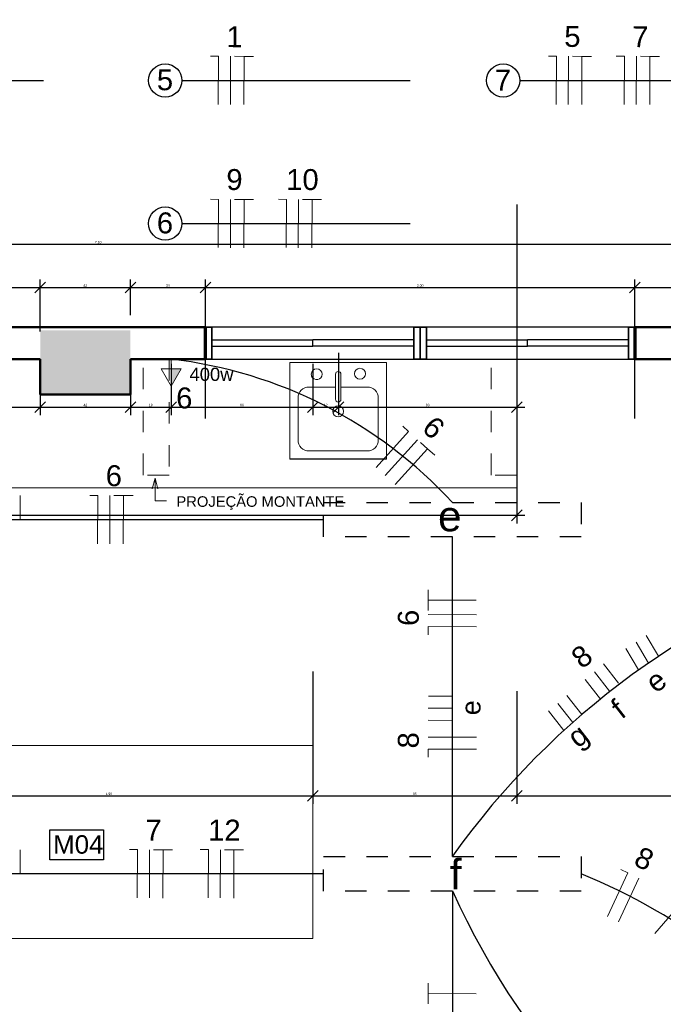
# Model space of a CAD drawing. Header units: metres. Extents: x -69 to 570, y -81 to 66.
# Tile 9 of 33: x -7.31 to -4.31, y -5.54 to -0.96. Entities that reach past the tile are written whole.
import ezdxf

# ---------------------------------------------------------------- set-up
doc = ezdxf.new("R2010")
doc.units = ezdxf.units.M
doc.linetypes.add('_Tracejado pequeno', pattern=[0.00225, 0.0015, -0.00075])
doc.linetypes.add('_Traço Ponto', pattern=[0.015, 0.01, -0.0025, 0, -0.0025])
for name, color, linetype, lineweight in [('A-ANNO-DIMS', 211, 'Continuous', 9), ('A-ANNO-NOTE', 3, 'Continuous', 9), ('A-DETL', 90, 'Continuous', 25), ('A-GLAZ', 151, 'Continuous', 25), ('A-WALL', 113, 'Continuous', 25), ('A-WALL-PATT', 111, 'Continuous', 25), ('EL-Condutos', 1, 'Continuous', 30), ('EL-Fios', 251, 'Continuous', 20), ('EL-Textos fios', 7, 'Continuous', 20), ('EL-Textos pontos', 5, 'Continuous', 20), ('G-ANNO-TEXT', 231, 'Continuous', 9), ('HACH', 251, 'Continuous', 5), ('Q-CASE', 31, 'Continuous', 25)]:
    doc.layers.add(name, color=color, linetype=linetype, lineweight=lineweight)
doc.styles.add('Arial', font='arial.ttf', dxfattribs={"height": 0.049177})
doc.styles.add('Arial_1', font='arial.ttf', dxfattribs={"height": 0.061471})
doc.styles.add('Arial_5', font='arial.ttf', dxfattribs={"height": 0.036882})
doc.styles.add('Arial_6', font='arial.ttf', dxfattribs={"height": 0.086059})
doc.dimstyles.new('Diagonal_-_1_50mm_Arial', dxfattribs={"dimscale": 0.3048, "dimtxt": 0.0375, "dimasz": 0.164042, "dimexe": 0.123031, "dimexo": 0.0625, "dimgap": 0.012303, "dimtad": 1, "dimrnd": 0.001, "dimzin": 0, "dimdsep": 46, "dimtxsty": 'Arial_5', "dimblk1": 'OBLIQUE', "dimblk2": 'OBLIQUE', "dimsah": 1, "dimcen": 0.09, "dimdle": 0.123031, "dimazin": 0, "dimtfac": 1, "dimtdec": 4, "dimtix": 1, "dimtmove": 0, "dimatfit": 3, "dimfxl": 0.246063, "dimfxlon": 1, "dimtvp": 1, "dimtolj": 1, "dimtzin": 0, "dimarcsym": 2})
doc.dimstyles.new('Diagonal_-_1_50mm_Arial_1', dxfattribs={"dimscale": 0.3048, "dimtxt": 0.0375, "dimasz": 0.164042, "dimexe": 0.123031, "dimexo": 0.0625, "dimgap": 0.012303, "dimtad": 1, "dimdec": 1, "dimlfac": 100, "dimrnd": 0.1, "dimdsep": 46, "dimtxsty": 'Arial_5', "dimblk1": 'OBLIQUE', "dimblk2": 'OBLIQUE', "dimsah": 1, "dimcen": 0.09, "dimdle": 0.123031, "dimazin": 0, "dimtfac": 1, "dimtdec": 4, "dimtix": 1, "dimtmove": 0, "dimatfit": 3, "dimfxl": 0.246063, "dimfxlon": 1, "dimtvp": 1, "dimtolj": 1, "dimtzin": 0, "dimarcsym": 2})
doc.dimstyles.new('Diagonal_-_1_50mm_Arial_2', dxfattribs={"dimscale": 0.3048, "dimtxt": 0.0375, "dimasz": 0.164042, "dimexe": 0.123031, "dimexo": 0.0625, "dimgap": 0.012303, "dimtad": 1, "dimdec": 1, "dimlfac": 100, "dimrnd": 0.1, "dimdsep": 46, "dimtxsty": 'Arial_5', "dimblk1": 'OBLIQUE', "dimblk2": 'OBLIQUE', "dimsah": 1, "dimcen": 0.09, "dimdle": 0.123031, "dimazin": 0, "dimtfac": 1, "dimtdec": 4, "dimtix": 1, "dimtmove": 0, "dimatfit": 3, "dimfxl": 0.246063, "dimfxlon": 1, "dimtvp": 1, "dimtolj": 1, "dimtzin": 0, "dimarcsym": 2})
doc.dimstyles.new('Diagonal_-_1_50mm_Arial_3', dxfattribs={"dimscale": 0.3048, "dimtxt": 0.0375, "dimasz": 0.164042, "dimexe": 0.123031, "dimexo": 0.0625, "dimgap": 0.012303, "dimtad": 1, "dimdec": 1, "dimlfac": 100, "dimrnd": 0.1, "dimdsep": 46, "dimtxsty": 'Arial_5', "dimblk1": 'OBLIQUE', "dimblk2": 'OBLIQUE', "dimsah": 1, "dimcen": 0.09, "dimdle": 0.123031, "dimazin": 0, "dimtfac": 1, "dimtdec": 4, "dimtix": 1, "dimtmove": 0, "dimatfit": 3, "dimfxl": 0.246063, "dimfxlon": 1, "dimtvp": 1, "dimtolj": 1, "dimtzin": 0, "dimarcsym": 2})

# ---------------------------------------------------------------- blocks, each defined once
blk = doc.blocks.new('_Oblique')
at = {"color": 0, "linetype": 'ByBlock', "lineweight": -2}
blk.add_line((-0.5, -0.5), (0.5, 0.5), dxfattribs=at)
blk = doc.blocks.new('Simbolos ok - Tomada Média-4435890-PLANTA BAIXA LAYOUT')
at = {"layer": 'A-ANNO-NOTE'}
blk.add_hatch(color=256, dxfattribs=at).paths.add_polyline_path([(0, 0.00178), (-0.00186, 0.00178), (0, 0.005)], flags=0)
for p, q in [((0, 0.005), (-0.00186, 0.00178)), ((0, 0.005), (-0.00186, 0.00178)), ((0, 0.005), (0.00186, 0.00178)), ((0, 0.00178), (0, 0.005)), ((0.00186, 0.00178), (-0.00186, 0.00178)), ((-0.00186, 0.00178), (0, 0.00178)), ((0, 0.00178), (0, 0))]:
    blk.add_line(p, q, dxfattribs=at)

msp = doc.modelspace()

# ---------------------------------------------------------------- hatches: boundary and pattern name
at = {"layer": 'A-WALL-PATT', "lineweight": 50}
msp.add_hatch(color=251, dxfattribs=at).paths.add_polyline_path([(-7.2124, -2.7021), (-6.7924, -2.7021), (-6.7924, -2.4021), (-7.2124, -2.4021), (-7.2124, -2.5371)], flags=0)

# ---------------------------------------------------------------- linework, layer by layer
at = {"layer": 'A-DETL', "color": 253, "linetype": '_Tracejado pequeno'}
for p, q in [((-6.7324, -2.5371), (-6.6124, -2.5371)), ((-5.1124, -2.5371), (-4.9924, -2.5371))]:
    msp.add_line(p, q, dxfattribs=at)
at = {"layer": 'A-DETL', "linetype": '_Traço Ponto', "lineweight": 30}
for p, q in [((-5.8924, -3.2051), (-4.6924, -3.2051)), ((-5.8924, -3.3651), (-5.8924, -3.2051)), ((-4.6924, -3.2051), (-4.6924, -3.3651)), ((-4.6924, -3.3651), (-5.8924, -3.3651)), ((-5.8924, -4.8551), (-4.6924, -4.8551)), ((-5.8924, -5.0151), (-5.8924, -4.8551)), ((-4.6924, -4.8551), (-4.6924, -5.0151)), ((-4.6924, -5.0151), (-5.8924, -5.0151))]:
    msp.add_line(p, q, dxfattribs=at)
at = {"layer": 'A-DETL', "color": 253}
for p, q in [((-7.1674, -4.7304), (-6.9174, -4.7304)), ((-7.1674, -4.8704), (-7.1674, -4.7304)), ((-6.9174, -4.7304), (-6.9174, -4.8704)), ((-6.9174, -4.8704), (-7.1674, -4.8704))]:
    msp.add_line(p, q, dxfattribs=at)
at = {"layer": 'A-GLAZ', "color": 253, "lineweight": 35}
msp.add_line((-6.4124, -2.3871), (-6.4424, -2.3871), dxfattribs=at)
at = {"layer": 'A-GLAZ', "color": 251, "lineweight": 50}
for p, q in [((-6.4424, -2.3871), (-6.4424, -2.5371)), ((-4.4424, -2.5371), (-4.4424, -2.3871))]:
    msp.add_line(p, q, dxfattribs=at)
at = {"layer": 'A-GLAZ', "color": 251, "lineweight": 35}
for p, q in [((-6.4124, -2.5371), (-6.4124, -2.3871)), ((-5.4724, -2.3871), (-5.4724, -2.5371)), ((-5.4424, -2.3871), (-5.4724, -2.3871)), ((-5.4424, -2.5371), (-5.4424, -2.3871)), ((-5.4124, -2.3871), (-5.4424, -2.3871)), ((-5.4424, -2.3871), (-5.4424, -2.5371)), ((-5.4124, -2.5371), (-5.4124, -2.3871)), ((-4.4724, -2.3871), (-4.4724, -2.5371)), ((-4.4424, -2.3871), (-4.4724, -2.3871)), ((-6.4424, -2.5371), (-6.4124, -2.5371)), ((-5.4724, -2.5371), (-5.4424, -2.5371)), ((-5.4424, -2.5371), (-5.4124, -2.5371)), ((-4.4724, -2.5371), (-4.4424, -2.5371))]:
    msp.add_line(p, q, dxfattribs=at)
at = {"layer": 'A-GLAZ', "color": 251}
for p, q in [((-5.4724, -2.3871), (-6.4124, -2.3871)), ((-4.4724, -2.3871), (-5.4124, -2.3871)), ((-6.4124, -2.4771), (-6.4124, -2.4471)), ((-6.4124, -2.4471), (-5.9424, -2.4471)), ((-6.4124, -2.4771), (-5.9424, -2.4771)), ((-5.9424, -2.4771), (-5.9424, -2.4471)), ((-5.4724, -2.4471), (-5.9424, -2.4471)), ((-5.9424, -2.4771), (-5.9424, -2.4471)), ((-5.4724, -2.4771), (-5.9424, -2.4771)), ((-5.4724, -2.4771), (-5.4724, -2.4471)), ((-5.4124, -2.4771), (-5.4124, -2.4471)), ((-5.4124, -2.4471), (-4.9424, -2.4471)), ((-5.4124, -2.4771), (-4.9424, -2.4771)), ((-4.9424, -2.4771), (-4.9424, -2.4471)), ((-4.4724, -2.4471), (-4.9424, -2.4471)), ((-4.9424, -2.4771), (-4.9424, -2.4471)), ((-4.4724, -2.4771), (-4.9424, -2.4771)), ((-4.4724, -2.4771), (-4.4724, -2.4471)), ((-6.4124, -2.5371), (-5.4724, -2.5371)), ((-5.4124, -2.5371), (-4.4724, -2.5371))]:
    msp.add_line(p, q, dxfattribs=at)
at = {"layer": 'A-WALL', "color": 251, "lineweight": 50}
for p, q in [((-6.4424, -2.3871), (-7.8824, -2.3871)), ((-3.3924, -2.3871), (-4.4424, -2.3871)), ((-7.8824, -2.5371), (-7.2124, -2.5371)), ((-7.2124, -2.5371), (-7.2124, -2.7021)), ((-6.7924, -2.5371), (-6.4424, -2.5371)), ((-6.7924, -2.7021), (-6.7924, -2.5371)), ((-4.4424, -2.5371), (-3.3924, -2.5371)), ((-7.2124, -2.7021), (-6.7924, -2.7021))]:
    msp.add_line(p, q, dxfattribs=at)
at = {"layer": 'A-WALL', "color": 251, "lineweight": 70}
for p, q in [((-6.4424, -2.5371), (-6.4424, -2.3871)), ((-4.4424, -2.3871), (-4.4424, -2.5371))]:
    msp.add_line(p, q, dxfattribs=at)
at = {"layer": 'EL-Condutos'}
for p, q in [((-8.3729, -1.2383), (-7.1966, -1.2383)), ((-6.5525, -1.2383), (-5.4893, -1.2383)), ((-4.9782, -1.2383), (-3.915, -1.2383)), ((-6.5525, -1.9052), (-5.4893, -1.9052)), ((-5.8924, -3.2851), (-7.9924, -3.2851)), ((-5.2924, -4.8551), (-5.2924, -3.3651)), ((-5.8924, -4.9351), (-7.9924, -4.9351)), ((-5.2924, -5.0151), (-5.2924, -6.5051))]:
    msp.add_line(p, q, dxfattribs=at)
for centre in [(-6.6299, -1.2383), (-5.0556, -1.2383), (-6.6299, -1.9052)]:
    msp.add_circle(centre, 0.0774, dxfattribs=at)
for centre, radius, start, end in [((-6.8466, -4.6345), 2.1116, 42.6049, 83.3585), ((-2.249, -7.0292), 3.7415, 107.8153, 144.4311), ((-1.9719, -3.5091), 3.646, 204.3958, 243.0846)]:
    msp.add_arc(centre, radius, start, end, dxfattribs=at)
at = {"layer": 'EL-Condutos', "linetype": 'Continuous'}
msp.add_arc((-5.8178, -7.6677), 2.9553, 38.1147, 67.6156, dxfattribs=at)
at = {"layer": 'EL-Fios', "color": 5}
for p, q in [((-6.4195, -1.1253), (-6.3819, -1.1255)), ((-6.3829, -1.3505), (-6.3819, -1.1255)), ((-6.3267, -1.3507), (-6.3258, -1.1257)), ((-6.3075, -1.1258), (-6.2628, -1.126)), ((-6.2637, -1.351), (-6.2628, -1.126)), ((-6.2628, -1.126), (-6.2182, -1.1261)), ((-4.8452, -1.1253), (-4.8077, -1.1255)), ((-4.8087, -1.3505), (-4.8077, -1.1255)), ((-4.7524, -1.3507), (-4.7515, -1.1257)), ((-4.7332, -1.1258), (-4.6886, -1.126)), ((-4.6895, -1.351), (-4.6886, -1.126)), ((-4.6886, -1.126), (-4.6439, -1.1261)), ((-4.5286, -1.1253), (-4.4911, -1.1255)), ((-4.492, -1.3505), (-4.4911, -1.1255)), ((-4.4358, -1.3507), (-4.4349, -1.1257)), ((-4.4166, -1.1258), (-4.3719, -1.126)), ((-4.3729, -1.351), (-4.3719, -1.126)), ((-4.3719, -1.126), (-4.3273, -1.1261)), ((-6.4195, -1.7922), (-6.3819, -1.7924)), ((-6.3829, -2.0174), (-6.3819, -1.7924)), ((-6.3267, -2.0176), (-6.3258, -1.7926)), ((-6.3075, -1.7927), (-6.2628, -1.7928)), ((-6.2637, -2.0178), (-6.2628, -1.7928)), ((-6.2628, -1.7928), (-6.2182, -1.793)), ((-6.1029, -1.7922), (-6.0653, -1.7924)), ((-6.0663, -2.0174), (-6.0653, -1.7924)), ((-6.01, -2.0176), (-6.0091, -1.7926)), ((-5.9908, -1.7927), (-5.9462, -1.7928)), ((-5.9471, -2.0178), (-5.9462, -1.7928)), ((-5.9462, -1.7928), (-5.9016, -1.793)), ((-5.647, -3.0415), (-5.496, -2.8746)), ((-5.5239, -2.8495), (-5.496, -2.8746)), ((-5.6052, -3.0792), (-5.4543, -2.9123)), ((-5.4408, -2.9246), (-5.4077, -2.9545)), ((-5.5585, -3.1214), (-5.4076, -2.9545)), ((-5.4076, -2.9545), (-5.3745, -2.9844)), ((-7.3062, -3.2853), (-7.3057, -3.173)), ((-6.9814, -3.1722), (-6.9439, -3.1724)), ((-6.9449, -3.3973), (-6.9439, -3.1724)), ((-6.8886, -3.3976), (-6.8877, -3.1726)), ((-6.8694, -3.1726), (-6.8248, -3.1728)), ((-6.8257, -3.3978), (-6.8248, -3.1728)), ((-6.8248, -3.1728), (-6.7801, -3.173)), ((-5.4047, -3.6598), (-5.4044, -3.6117)), ((-5.4049, -3.7079), (-5.4046, -3.6598)), ((-5.1809, -3.6602), (-5.4047, -3.6598)), ((-5.1799, -3.7279), (-5.4049, -3.727)), ((-5.4053, -3.8207), (-5.4051, -3.7832)), ((-5.1801, -3.7842), (-5.4051, -3.7832)), ((-4.332, -3.9214), (-4.39, -3.824)), ((-4.4249, -3.9852), (-4.4845, -3.8851)), ((-4.3787, -3.9529), (-4.4363, -3.8563)), ((-4.5186, -4.0461), (-4.5882, -3.9566)), ((-4.6029, -4.1209), (-4.6744, -4.0289)), ((-4.561, -4.0832), (-4.6301, -3.9944)), ((-5.2919, -4.1077), (-5.4042, -4.1073)), ((-4.6893, -4.193), (-4.7589, -4.1036)), ((-5.2922, -4.1639), (-5.4044, -4.1635)), ((-4.7317, -4.2301), (-4.8008, -4.1413)), ((-5.2924, -4.2202), (-5.4047, -4.2197)), ((-4.7736, -4.2678), (-4.8452, -4.1758)), ((-5.1799, -4.2985), (-5.4049, -4.2976)), ((-5.4053, -4.3913), (-5.4051, -4.3538)), ((-5.1801, -4.3548), (-5.4051, -4.3538)), ((-7.3062, -4.9353), (-7.3057, -4.823)), ((-6.7967, -4.8222), (-6.7592, -4.8224)), ((-6.7602, -5.0473), (-6.7592, -4.8224)), ((-6.7039, -5.0476), (-6.703, -4.8226)), ((-6.6847, -4.8226), (-6.6401, -4.8228)), ((-6.641, -5.0478), (-6.6401, -4.8228)), ((-6.6401, -4.8228), (-6.5954, -4.823)), ((-6.4665, -4.8222), (-6.429, -4.8224)), ((-6.4299, -5.0473), (-6.429, -4.8224)), ((-6.3737, -5.0476), (-6.3728, -4.8226)), ((-6.3545, -4.8226), (-6.3098, -4.8228)), ((-6.3108, -5.0478), (-6.3098, -4.8228)), ((-6.3098, -4.8228), (-6.2652, -4.823)), ((-4.57, -5.1343), (-4.4743, -4.9307)), ((-4.5191, -5.1582), (-4.4234, -4.9546)), ((-4.5083, -4.9147), (-4.4743, -4.9307)), ((-4.3488, -5.2132), (-4.202, -5.0427)), ((-5.4047, -5.4934), (-5.4044, -5.4453)), ((-5.4049, -5.5415), (-5.4046, -5.4934)), ((-5.1809, -5.4938), (-5.4047, -5.4934))]:
    msp.add_line(p, q, dxfattribs=at)
at = {"layer": 'HACH', "color": 253, "linetype": '_Tracejado pequeno'}
for p, q in [((-6.7324, -3.0771), (-6.7324, -2.5371)), ((-6.6124, -2.5371), (-6.6124, -3.0771)), ((-5.1124, -3.0771), (-5.1124, -2.5371)), ((-4.9924, -2.5371), (-4.9924, -3.0771)), ((-6.6124, -3.0771), (-6.7324, -3.0771)), ((-4.9924, -3.0771), (-5.1124, -3.0771))]:
    msp.add_line(p, q, dxfattribs=at)
at = {"layer": 'HACH', "color": 253}
for p, q in [((-6.0493, -3.0028), (-6.0493, -2.5528)), ((-6.0493, -2.5528), (-5.5993, -2.5528)), ((-5.5993, -2.5528), (-5.5993, -3.0028)), ((-4.9924, -3.1371), (-4.9924, -2.5371)), ((-5.837, -2.607), (-5.837, -2.6131)), ((-5.837, -2.607), (-5.837, -2.724)), ((-5.8116, -2.607), (-5.8116, -2.6244)), ((-5.8116, -2.617), (-5.8116, -2.724)), ((-5.837, -2.6671), (-5.9604, -2.6671)), ((-5.6882, -2.6671), (-5.8116, -2.6671)), ((-5.6882, -2.6671), (-5.7796, -2.6671)), ((-6.0112, -2.7179), (-6.0112, -2.9139)), ((-5.6374, -2.9139), (-5.6374, -2.7179)), ((-5.9604, -2.9647), (-5.6882, -2.9647)), ((-6.6771, -3.0917), (-6.6905, -3.1417)), ((-6.6771, -3.0917), (-6.6637, -3.1417)), ((-6.6771, -3.0917), (-6.6771, -3.1977)), ((-9.7424, -3.1371), (-4.9924, -3.1371)), ((-6.6771, -3.1977), (-6.6235, -3.1977)), ((-5.9424, -4.3371), (-7.8424, -4.3371)), ((-5.9424, -5.2371), (-5.9424, -4.3371)), ((-7.8424, -5.2371), (-5.9424, -5.2371))]:
    msp.add_line(p, q, dxfattribs=at)
for centre, radius, start, end in [((-5.9243, -2.607), 0.0254, 360, 180), ((-5.9243, -2.607), 0.0254, 180, 201.8884), ((-5.9243, -2.607), 0.0254, 201.6338, 0), ((-5.8243, -2.607), 0.0127, 360, 180), ((-5.7227, -2.6049), 0.0254, 360, 180), ((-5.7227, -2.6049), 0.0254, 180, 0), ((-5.9604, -2.7179), 0.0508, 90, 180), ((-5.6882, -2.7179), 0.0508, 360, 90), ((-5.8243, -2.724), 0.0127, 180, 0), ((-5.8243, -2.7801), 0.0254, 360, 180), ((-5.8243, -2.7801), 0.0254, 180, 0), ((-5.9604, -2.9139), 0.0508, 180, 270), ((-5.6882, -2.9139), 0.0508, 270, 0)]:
    msp.add_arc(centre, radius, start, end, dxfattribs=at)
at = {"layer": 'Q-CASE', "color": 253}
msp.add_line((-5.5993, -3.0028), (-6.0493, -3.0028), dxfattribs=at)

# ---------------------------------------------------------------- block references
at = {"layer": 'A-ANNO-NOTE', "xscale": 25, "yscale": 25, "zscale": 25, "rotation": 180}
msp.add_blockref('Simbolos ok - Tomada Média-4435890-PLANTA BAIXA LAYOUT', (-6.6024, -2.5371), dxfattribs=at)

# ---------------------------------------------------------------- texts
at = {"layer": 'A-ANNO-NOTE', "insert": (-6.4145, -2.5768), "char_height": 0.06147, "width": 0.24225, "attachment_point": 2, "line_spacing_factor": 0.938532, "style": 'Arial_1'}
msp.add_mtext('400w', dxfattribs=at)
at = {"layer": 'EL-Textos fios', "color": 5, "attachment_point": 8, "line_spacing_factor": 0.798, "style": 'Arial'}
for s, insert, char_height, width, rotation in [('1', (-6.3076, -1.0832), 0.0975, 0.117, 359.7588), ('5', (-4.7333, -1.0832), 0.0975, 0.117, 359.7588), ('7', (-4.4167, -1.0832), 0.0975, 0.117, 359.7588), ('5', (-6.6314, -1.2852), 0.0975, 0.117, 359.7588), ('7', (-5.0571, -1.2852), 0.0975, 0.117, 359.7588), ('9', (-6.3076, -1.7501), 0.0975, 0.117, 359.7588), ('10', (-5.991, -1.7501), 0.0975, 0.117, 359.7588), ('6', (-6.6314, -1.9521), 0.0975, 0.117, 359.7588), ('6', (-5.4125, -2.8928), 0.0975, 0.117, 317.8827), ('6', (-6.8696, -3.1301), 0.0975, 0.117, 359.7588), ('6', (-5.4474, -3.7426), 0.0975, 0.117, 89.7588), ('8', (-4.6585, -3.9616), 0.0975, 0.117, 37.8882), ('e', (-4.3135, -4.075), 0.0975, 0.117, 37.8882), ('f', (-4.4892, -4.2061), 0.0975, 0.117, 37.8882), ('e', (-5.16, -4.1614), 0.09, 0.324, 89.7588), ('g', (-4.6599, -4.353), 0.0975, 0.117, 37.8882), ('8', (-5.4474, -4.3132), 0.0975, 0.117, 89.7588), ('7', (-6.6849, -4.7801), 0.0975, 0.117, 359.7588), ('12', (-6.3546, -4.7801), 0.0975, 0.117, 359.7588), ('8', (-4.4197, -4.9095), 0.0975, 0.117, 334.8313)]:
    msp.add_mtext(s, dxfattribs=dict(at, insert=insert, char_height=char_height, width=width, rotation=rotation))
at = {"layer": 'EL-Textos fios', "color": 3, "insert": (-6.5414, -2.7677), "char_height": 0.0975, "width": 0.117, "attachment_point": 8, "rotation": 359.7588, "line_spacing_factor": 0.798, "style": 'Arial'}
msp.add_mtext('6', dxfattribs=at)
at = {"layer": 'EL-Textos pontos', "color": 3, "char_height": 0.1412, "width": 0.16944, "attachment_point": 9, "line_spacing_factor": 0.798, "style": 'Arial'}
for s, insert in [('e', (-5.2496, -3.3412)), ('f', (-5.2496, -5.0076))]:
    msp.add_mtext(s, dxfattribs=dict(at, insert=insert))
at = {"layer": 'G-ANNO-TEXT', "color": 253, "style": 'Arial_6'}
msp.add_text('M04', height=0.08606, dxfattribs=at).set_placement((-7.1518, -4.8413))
at = {"layer": 'HACH', "color": 253, "style": 'Arial'}
msp.add_text('PROJEÇÃO MONTANTE', height=0.049177, dxfattribs=at).set_placement((-6.578, -3.225))

# ---------------------------------------------------------------- dimensions: what is measured, and where the dimension line sits
at = {"layer": 'A-ANNO-DIMS'}
for base, p1, p2, dimstyle, override in [((-3.3924, -2.0013), (-10.4924, -2.0763), (-3.3924, -1.9263), 'Diagonal_-_1_50mm_Arial', {"dimpost": '<>', "dimfxl": 7.101584}), ((-7.2124, -2.2033), (-7.8824, -2.2783), (-7.2124, -2.2783), 'Diagonal_-_1_50mm_Arial_1', {"dimpost": '<>', "dimfxl": 0.67}), ((-6.7924, -2.2033), (-7.2124, -2.2783), (-6.7924, -2.2783), 'Diagonal_-_1_50mm_Arial_1', {"dimpost": '<>', "dimfxl": 0.42}), ((-6.4424, -2.2033), (-6.7924, -2.2783), (-6.4424, -2.2783), 'Diagonal_-_1_50mm_Arial_1', {"dimpost": '<>', "dimfxl": 0.35}), ((-4.4424, -2.2033), (-6.4424, -2.2783), (-4.4424, -2.2783), 'Diagonal_-_1_50mm_Arial', {"dimpost": '<>', "dimfxl": 2}), ((-3.3924, -2.2033), (-4.4424, -2.2783), (-3.3924, -2.1283), 'Diagonal_-_1_50mm_Arial', {"dimpost": '<>', "dimfxl": 1.06066}), ((-7.2124, -2.76), (-7.6024, -2.685), (-7.2124, -2.685), 'Diagonal_-_1_50mm_Arial_1', {"dimpost": '<>', "dimfxl": 0.39}), ((-6.7924, -2.76), (-7.2124, -2.685), (-6.7924, -2.685), 'Diagonal_-_1_50mm_Arial_1', {"dimpost": '<>', "dimfxl": 0.42}), ((-6.6024, -2.76), (-6.7924, -2.685), (-6.6024, -2.685), 'Diagonal_-_1_50mm_Arial_1', {"dimpost": '<>', "dimfxl": 0.19}), ((-5.9424, -2.76), (-6.6024, -2.685), (-5.9424, -2.685), 'Diagonal_-_1_50mm_Arial_2', {"dimpost": '<>', "dimfxl": 0.66}), ((-5.8224, -2.76), (-5.9424, -2.685), (-5.8224, -2.685), 'Diagonal_-_1_50mm_Arial_3', {"dimpost": '<>', "dimfxl": 0.119975}), ((-4.9924, -2.76), (-5.8224, -2.685), (-4.9924, -2.685), 'Diagonal_-_1_50mm_Arial_1', {"dimpost": '<>', "dimfxl": 0.830025}), ((-4.9924, -3.2645), (-9.7424, -3.1895), (-4.9924, -3.1895), 'Diagonal_-_1_50mm_Arial', {"dimpost": '<>', "dimfxl": 4.75}), ((-5.9424, -4.572), (-7.8424, -4.497), (-5.9424, -4.497), 'Diagonal_-_1_50mm_Arial', {"dimpost": '<>', "dimfxl": 1.9}), ((-4.9924, -4.572), (-5.9424, -4.497), (-4.9924, -4.497), 'Diagonal_-_1_50mm_Arial_1', {"dimpost": '<>', "dimfxl": 0.95}), ((-3.3924, -4.572), (-4.9924, -4.497), (-3.3924, -4.497), 'Diagonal_-_1_50mm_Arial', {"dimpost": '<>', "dimfxl": 1.6})]:
    msp.add_linear_dim(base=base, p1=p1, p2=p2, dimstyle=dimstyle, override=override, dxfattribs=at).render()

doc.saveas('drawing.dxf')
